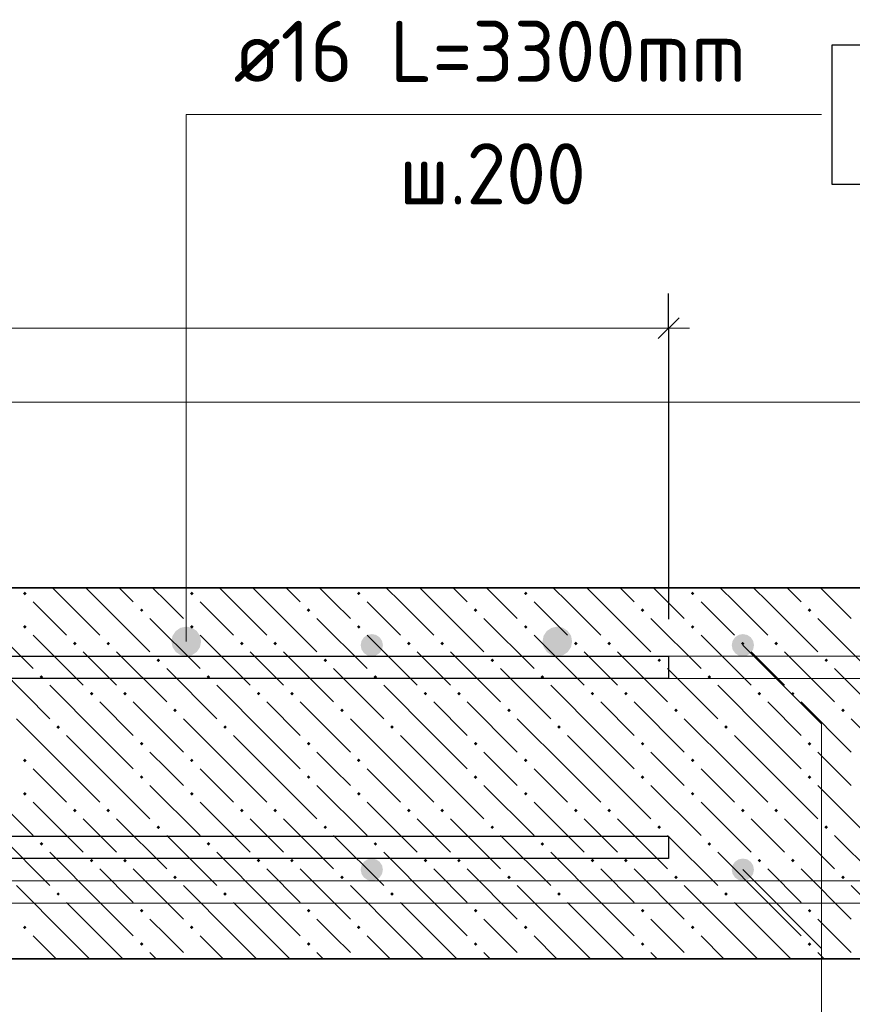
# Model space of a CAD drawing. Header units: millimetres. Extents: x 0 to 42000, y 0 to 29700.
# Tile 11 of 25: x 14891 to 17883, y 18137 to 21676. Entities that reach past the tile are written whole.
import ezdxf

# ---------------------------------------------------------------- set-up
doc = ezdxf.new("R2010")
doc.units = ezdxf.units.MM
for name, color, linetype, lineweight in [('Standard', 7, 'Continuous', 25), ('ДОП Верх по У', 7, 'Continuous', 18), ('ЖБ Перекрытие верхний уровень', 7, 'Continuous', 18), ('Размерная линия_ общее', 7, 'Continuous', 13), ('Ребро вкладыша арматура S1', 7, 'Continuous', 25), ('Фоновоя арматура Х1', 7, 'Continuous', 25)]:
    doc.layers.add(name, color=color, linetype=linetype, lineweight=lineweight)
doc.styles.add('ISOCPEUR', font='txt')

msp = doc.modelspace()

# ---------------------------------------------------------------- hatches: boundary and pattern name
at = {"layer": 'ДОП Верх по У', "linetype": 'Continuous', "lineweight": 25, "transparency": 33554687}
for points in [[(15543, 19441), (15538.9, 19461.4), (15527.4, 19478.7), (15510.1, 19490.3), (15489.7, 19494.3), (15469.3, 19490.3), (15452, 19478.7), (15440.4, 19461.4), (15436.3, 19441), (15440.4, 19420.6), (15452, 19403.3), (15469.3, 19391.7), (15489.7, 19387.7), (15510.1, 19391.7), (15527.4, 19403.3), (15538.9, 19420.6)], [(16876.3, 19441), (16872.3, 19461.4), (16860.7, 19478.7), (16843.4, 19490.3), (16823, 19494.3), (16802.6, 19490.3), (16785.3, 19478.7), (16773.7, 19461.4), (16769.7, 19441), (16773.7, 19420.6), (16785.3, 19403.3), (16802.6, 19391.7), (16823, 19387.7), (16843.4, 19391.7), (16860.7, 19403.3), (16872.3, 19420.6)]]:
    msp.add_hatch(color=7, dxfattribs=at).paths.add_polyline_path(points)
at = {"layer": 'ЖБ Перекрытие верхний уровень', "linetype": 'Continuous', "lineweight": 18, "transparency": 33554687}
for points in [[(14902.8, 19613.5), (14909.3, 19620), (14915.8, 19613.5), (14909.3, 19607)], [(15502.8, 19613.5), (15509.3, 19620), (15515.8, 19613.5), (15509.3, 19607)], [(16102.8, 19613.5), (16109.3, 19620), (16115.8, 19613.5), (16109.3, 19607)], [(16702.8, 19613.5), (16709.3, 19620), (16715.8, 19613.5), (16709.3, 19607)], [(17302.8, 19613.5), (17309.3, 19620), (17315.8, 19613.5), (17309.3, 19607)], [(15322.8, 19553.5), (15329.3, 19560), (15335.8, 19553.5), (15329.3, 19547)], [(15922.8, 19553.5), (15929.3, 19560), (15935.8, 19553.5), (15929.3, 19547)], [(16522.8, 19553.5), (16529.3, 19560), (16535.8, 19553.5), (16529.3, 19547)], [(17122.8, 19553.5), (17129.3, 19560), (17135.8, 19553.5), (17129.3, 19547)], [(17722.8, 19553.5), (17729.3, 19560), (17735.8, 19553.5), (17729.3, 19547)], [(14902.8, 19493.5), (14909.3, 19500), (14915.8, 19493.5), (14909.3, 19487)], [(15502.8, 19493.5), (15509.3, 19500), (15515.8, 19493.5), (15509.3, 19487)], [(16102.8, 19493.5), (16109.3, 19500), (16115.8, 19493.5), (16109.3, 19487)], [(16702.8, 19493.5), (16709.3, 19500), (16715.8, 19493.5), (16709.3, 19487)], [(17302.8, 19493.5), (17309.3, 19500), (17315.8, 19493.5), (17309.3, 19487)], [(15082.8, 19433.5), (15089.3, 19440), (15095.8, 19433.5), (15089.3, 19427)], [(15202.8, 19433.5), (15209.3, 19440), (15215.8, 19433.5), (15209.3, 19427)], [(15682.8, 19433.5), (15689.3, 19440), (15695.8, 19433.5), (15689.3, 19427)], [(15802.8, 19433.5), (15809.3, 19440), (15815.8, 19433.5), (15809.3, 19427)], [(16282.8, 19433.5), (16289.3, 19440), (16295.8, 19433.5), (16289.3, 19427)], [(16402.8, 19433.5), (16409.3, 19440), (16415.8, 19433.5), (16409.3, 19427)], [(16882.8, 19433.5), (16889.3, 19440), (16895.8, 19433.5), (16889.3, 19427)], [(17002.8, 19433.5), (17009.3, 19440), (17015.8, 19433.5), (17009.3, 19427)], [(17482.8, 19433.5), (17489.3, 19440), (17495.8, 19433.5), (17489.3, 19427)], [(17602.8, 19433.5), (17609.3, 19440), (17615.8, 19433.5), (17609.3, 19427)], [(15382.8, 19373.5), (15389.3, 19380), (15395.8, 19373.5), (15389.3, 19367)], [(15982.8, 19373.5), (15989.3, 19380), (15995.8, 19373.5), (15989.3, 19367)], [(16582.8, 19373.5), (16589.3, 19380), (16595.8, 19373.5), (16589.3, 19367)], [(17182.8, 19373.5), (17189.3, 19380), (17195.8, 19373.5), (17189.3, 19367)], [(17782.8, 19373.5), (17789.3, 19380), (17795.8, 19373.5), (17789.3, 19367)], [(14962.8, 19313.5), (14969.3, 19320), (14975.8, 19313.5), (14969.3, 19307)], [(15562.8, 19313.5), (15569.3, 19320), (15575.8, 19313.5), (15569.3, 19307)], [(16162.8, 19313.5), (16169.3, 19320), (16175.8, 19313.5), (16169.3, 19307)], [(16762.8, 19313.5), (16769.3, 19320), (16775.8, 19313.5), (16769.3, 19307)], [(17362.8, 19313.5), (17369.3, 19320), (17375.8, 19313.5), (17369.3, 19307)], [(15142.8, 19253.5), (15149.3, 19260), (15155.8, 19253.5), (15149.3, 19247)], [(15262.8, 19253.5), (15269.3, 19260), (15275.8, 19253.5), (15269.3, 19247)], [(15742.8, 19253.5), (15749.3, 19260), (15755.8, 19253.5), (15749.3, 19247)], [(15862.8, 19253.5), (15869.3, 19260), (15875.8, 19253.5), (15869.3, 19247)], [(16342.8, 19253.5), (16349.3, 19260), (16355.8, 19253.5), (16349.3, 19247)], [(16462.8, 19253.5), (16469.3, 19260), (16475.8, 19253.5), (16469.3, 19247)], [(16942.8, 19253.5), (16949.3, 19260), (16955.8, 19253.5), (16949.3, 19247)], [(17062.8, 19253.5), (17069.3, 19260), (17075.8, 19253.5), (17069.3, 19247)], [(17542.8, 19253.5), (17549.3, 19260), (17555.8, 19253.5), (17549.3, 19247)], [(17662.8, 19253.5), (17669.3, 19260), (17675.8, 19253.5), (17669.3, 19247)], [(15442.8, 19193.5), (15449.3, 19200), (15455.8, 19193.5), (15449.3, 19187)], [(16042.8, 19193.5), (16049.3, 19200), (16055.8, 19193.5), (16049.3, 19187)], [(16642.8, 19193.5), (16649.3, 19200), (16655.8, 19193.5), (16649.3, 19187)], [(17242.8, 19193.5), (17249.3, 19200), (17255.8, 19193.5), (17249.3, 19187)], [(17842.8, 19193.5), (17849.3, 19200), (17855.8, 19193.5), (17849.3, 19187)], [(15022.8, 19133.5), (15029.3, 19140), (15035.8, 19133.5), (15029.3, 19127)], [(15622.8, 19133.5), (15629.3, 19140), (15635.8, 19133.5), (15629.3, 19127)], [(16222.8, 19133.5), (16229.3, 19140), (16235.8, 19133.5), (16229.3, 19127)], [(16822.8, 19133.5), (16829.3, 19140), (16835.8, 19133.5), (16829.3, 19127)], [(17422.8, 19133.5), (17429.3, 19140), (17435.8, 19133.5), (17429.3, 19127)], [(15322.8, 19073.5), (15329.3, 19080), (15335.8, 19073.5), (15329.3, 19067)], [(15922.8, 19073.5), (15929.3, 19080), (15935.8, 19073.5), (15929.3, 19067)], [(16522.8, 19073.5), (16529.3, 19080), (16535.8, 19073.5), (16529.3, 19067)], [(17122.8, 19073.5), (17129.3, 19080), (17135.8, 19073.5), (17129.3, 19067)], [(17722.8, 19073.5), (17729.3, 19080), (17735.8, 19073.5), (17729.3, 19067)], [(14902.8, 19013.5), (14909.3, 19020), (14915.8, 19013.5), (14909.3, 19007)], [(15502.8, 19013.5), (15509.3, 19020), (15515.8, 19013.5), (15509.3, 19007)], [(16102.8, 19013.5), (16109.3, 19020), (16115.8, 19013.5), (16109.3, 19007)], [(16702.8, 19013.5), (16709.3, 19020), (16715.8, 19013.5), (16709.3, 19007)], [(17302.8, 19013.5), (17309.3, 19020), (17315.8, 19013.5), (17309.3, 19007)], [(15322.8, 18953.5), (15329.3, 18960), (15335.8, 18953.5), (15329.3, 18947)], [(15922.8, 18953.5), (15929.3, 18960), (15935.8, 18953.5), (15929.3, 18947)], [(16522.8, 18953.5), (16529.3, 18960), (16535.8, 18953.5), (16529.3, 18947)], [(17122.8, 18953.5), (17129.3, 18960), (17135.8, 18953.5), (17129.3, 18947)], [(17722.8, 18953.5), (17729.3, 18960), (17735.8, 18953.5), (17729.3, 18947)], [(14902.8, 18893.5), (14909.3, 18900), (14915.8, 18893.5), (14909.3, 18887)], [(15502.8, 18893.5), (15509.3, 18900), (15515.8, 18893.5), (15509.3, 18887)], [(16102.8, 18893.5), (16109.3, 18900), (16115.8, 18893.5), (16109.3, 18887)], [(16702.8, 18893.5), (16709.3, 18900), (16715.8, 18893.5), (16709.3, 18887)], [(17302.8, 18893.5), (17309.3, 18900), (17315.8, 18893.5), (17309.3, 18887)], [(15082.8, 18833.5), (15089.3, 18840), (15095.8, 18833.5), (15089.3, 18827)], [(15202.8, 18833.5), (15209.3, 18840), (15215.8, 18833.5), (15209.3, 18827)], [(15682.8, 18833.5), (15689.3, 18840), (15695.8, 18833.5), (15689.3, 18827)], [(15802.8, 18833.5), (15809.3, 18840), (15815.8, 18833.5), (15809.3, 18827)], [(16282.8, 18833.5), (16289.3, 18840), (16295.8, 18833.5), (16289.3, 18827)], [(16402.8, 18833.5), (16409.3, 18840), (16415.8, 18833.5), (16409.3, 18827)], [(16882.8, 18833.5), (16889.3, 18840), (16895.8, 18833.5), (16889.3, 18827)], [(17002.8, 18833.5), (17009.3, 18840), (17015.8, 18833.5), (17009.3, 18827)], [(17482.8, 18833.5), (17489.3, 18840), (17495.8, 18833.5), (17489.3, 18827)], [(17602.8, 18833.5), (17609.3, 18840), (17615.8, 18833.5), (17609.3, 18827)], [(15382.8, 18773.5), (15389.3, 18780), (15395.8, 18773.5), (15389.3, 18767)], [(15982.8, 18773.5), (15989.3, 18780), (15995.8, 18773.5), (15989.3, 18767)], [(16582.8, 18773.5), (16589.3, 18780), (16595.8, 18773.5), (16589.3, 18767)], [(17182.8, 18773.5), (17189.3, 18780), (17195.8, 18773.5), (17189.3, 18767)], [(17782.8, 18773.5), (17789.3, 18780), (17795.8, 18773.5), (17789.3, 18767)], [(14962.8, 18713.5), (14969.3, 18720), (14975.8, 18713.5), (14969.3, 18707)], [(15562.8, 18713.5), (15569.3, 18720), (15575.8, 18713.5), (15569.3, 18707)], [(16162.8, 18713.5), (16169.3, 18720), (16175.8, 18713.5), (16169.3, 18707)], [(16762.8, 18713.5), (16769.3, 18720), (16775.8, 18713.5), (16769.3, 18707)], [(17362.8, 18713.5), (17369.3, 18720), (17375.8, 18713.5), (17369.3, 18707)], [(15142.8, 18653.5), (15149.3, 18660), (15155.8, 18653.5), (15149.3, 18647)], [(15262.8, 18653.5), (15269.3, 18660), (15275.8, 18653.5), (15269.3, 18647)], [(15742.8, 18653.5), (15749.3, 18660), (15755.8, 18653.5), (15749.3, 18647)], [(15862.8, 18653.5), (15869.3, 18660), (15875.8, 18653.5), (15869.3, 18647)], [(16342.8, 18653.5), (16349.3, 18660), (16355.8, 18653.5), (16349.3, 18647)], [(16462.8, 18653.5), (16469.3, 18660), (16475.8, 18653.5), (16469.3, 18647)], [(16942.8, 18653.5), (16949.3, 18660), (16955.8, 18653.5), (16949.3, 18647)], [(17062.8, 18653.5), (17069.3, 18660), (17075.8, 18653.5), (17069.3, 18647)], [(17542.8, 18653.5), (17549.3, 18660), (17555.8, 18653.5), (17549.3, 18647)], [(17662.8, 18653.5), (17669.3, 18660), (17675.8, 18653.5), (17669.3, 18647)], [(15442.8, 18593.5), (15449.3, 18600), (15455.8, 18593.5), (15449.3, 18587)], [(16042.8, 18593.5), (16049.3, 18600), (16055.8, 18593.5), (16049.3, 18587)], [(16642.8, 18593.5), (16649.3, 18600), (16655.8, 18593.5), (16649.3, 18587)], [(17242.8, 18593.5), (17249.3, 18600), (17255.8, 18593.5), (17249.3, 18587)], [(17842.8, 18593.5), (17849.3, 18600), (17855.8, 18593.5), (17849.3, 18587)], [(15022.8, 18533.5), (15029.3, 18540), (15035.8, 18533.5), (15029.3, 18527)], [(15622.8, 18533.5), (15629.3, 18540), (15635.8, 18533.5), (15629.3, 18527)], [(16222.8, 18533.5), (16229.3, 18540), (16235.8, 18533.5), (16229.3, 18527)], [(16822.8, 18533.5), (16829.3, 18540), (16835.8, 18533.5), (16829.3, 18527)], [(17422.8, 18533.5), (17429.3, 18540), (17435.8, 18533.5), (17429.3, 18527)], [(15322.8, 18473.5), (15329.3, 18480), (15335.8, 18473.5), (15329.3, 18467)], [(15922.8, 18473.5), (15929.3, 18480), (15935.8, 18473.5), (15929.3, 18467)], [(16522.8, 18473.5), (16529.3, 18480), (16535.8, 18473.5), (16529.3, 18467)], [(17122.8, 18473.5), (17129.3, 18480), (17135.8, 18473.5), (17129.3, 18467)], [(17722.8, 18473.5), (17729.3, 18480), (17735.8, 18473.5), (17729.3, 18467)], [(14902.8, 18413.5), (14909.3, 18420), (14915.8, 18413.5), (14909.3, 18407)], [(15502.8, 18413.5), (15509.3, 18420), (15515.8, 18413.5), (15509.3, 18407)], [(16102.8, 18413.5), (16109.3, 18420), (16115.8, 18413.5), (16109.3, 18407)], [(16702.8, 18413.5), (16709.3, 18420), (16715.8, 18413.5), (16709.3, 18407)], [(17302.8, 18413.5), (17309.3, 18420), (17315.8, 18413.5), (17309.3, 18407)], [(15322.8, 18353.5), (15329.3, 18360), (15335.8, 18353.5), (15329.3, 18347)], [(15922.8, 18353.5), (15929.3, 18360), (15935.8, 18353.5), (15929.3, 18347)], [(16522.8, 18353.5), (16529.3, 18360), (16535.8, 18353.5), (16529.3, 18347)], [(17122.8, 18353.5), (17129.3, 18360), (17135.8, 18353.5), (17129.3, 18347)], [(17722.8, 18353.5), (17729.3, 18360), (17735.8, 18353.5), (17729.3, 18347)]]:
    msp.add_hatch(color=7, dxfattribs=at).paths.add_polyline_path(points, flags=16)
at = {"layer": 'Фоновоя арматура Х1', "linetype": 'Continuous', "lineweight": 18, "transparency": 33554687}
for points in [[(16196.3, 19427.7), (16193.3, 19443), (16184.6, 19456), (16171.6, 19464.6), (16156.3, 19467.7), (16141, 19464.6), (16128.1, 19456), (16119.4, 19443), (16116.3, 19427.7), (16119.4, 19412.4), (16128.1, 19399.4), (16141, 19390.7), (16156.3, 19387.7), (16171.6, 19390.7), (16184.6, 19399.4), (16193.3, 19412.4)], [(17529.7, 19427.7), (17526.6, 19443), (17518, 19456), (17505, 19464.6), (17489.7, 19467.7), (17474.4, 19464.6), (17461.4, 19456), (17452.7, 19443), (17449.7, 19427.7), (17452.7, 19412.4), (17461.4, 19399.4), (17474.4, 19390.7), (17489.7, 19387.7), (17505, 19390.7), (17518, 19399.4), (17526.6, 19412.4)], [(16196.3, 18621), (16193.3, 18636.3), (16184.6, 18649.3), (16171.6, 18658), (16156.3, 18661), (16141, 18658), (16128.1, 18649.3), (16119.4, 18636.3), (16116.3, 18621), (16119.4, 18605.7), (16128.1, 18592.7), (16141, 18584), (16156.3, 18581), (16171.6, 18584), (16184.6, 18592.7), (16193.3, 18605.7)], [(17529.7, 18621), (17526.6, 18636.3), (17518, 18649.3), (17505, 18658), (17489.7, 18661), (17474.4, 18658), (17461.4, 18649.3), (17452.7, 18636.3), (17449.7, 18621), (17452.7, 18605.7), (17461.4, 18592.7), (17474.4, 18584), (17489.7, 18581), (17505, 18584), (17518, 18592.7), (17526.6, 18605.7)]]:
    msp.add_hatch(color=7, dxfattribs=at).paths.add_polyline_path(points)

# ---------------------------------------------------------------- linework, layer by layer
at = {"layer": 'Standard', "color": 7, "linetype": 'Continuous', "lineweight": 13, "transparency": 33554687}
for points in [[(15489.7, 19441), (15489.7, 21334.3), (17772.7, 21334.3)], [(17489.7, 19427.7), (17772.5, 19144.8), (17772.5, 18204.8)], [(17489.7, 18621), (17772.5, 18338.2), (17772.5, 17417.7), (16004.4, 17417.7)]]:
    msp.add_lwpolyline(points, dxfattribs=at)
at = {"layer": 'Standard', "color": 254, "linetype": 'Continuous', "lineweight": 18, "true_color": 0xc4c4ff, "transparency": 33554687}
msp.add_lwpolyline([(2556.3, 17634.3), (21591.7, 17634.3), (21591.7, 20301), (2556.3, 20301), (2556.3, 17634.3)], dxfattribs=at)
at = {"layer": 'ДОП Верх по У', "color": 7, "linetype": 'Continuous', "lineweight": 25, "transparency": 33554687}
msp.add_lwpolyline([(17809.7, 21084.3), (18269.7, 21084.3), (18269.7, 21584.3), (17809.7, 21584.3), (17809.7, 21084.3)], dxfattribs=at)
at = {"layer": 'ЖБ Перекрытие верхний уровень', "color": 7, "linetype": 'Continuous', "lineweight": 35, "transparency": 33554687}
for p, q in [((20925, 19634.3), (3223, 19634.3)), ((3223, 18301), (20925, 18301))]:
    msp.add_line(p, q, dxfattribs=at)
at = {"layer": 'ЖБ Перекрытие верхний уровень', "color": 9, "linetype": 'Continuous', "lineweight": 18, "true_color": 0xc7c7c7, "transparency": 33554687}
for p, q in [((15059.3, 19583.5), (15008.5, 19634.3)), ((15128.5, 19634.3), (15179.3, 19583.5)), ((15248.5, 19634.3), (15299.3, 19583.5)), ((15419.3, 19583.5), (15368.5, 19634.3)), ((15659.3, 19583.5), (15608.5, 19634.3)), ((15728.5, 19634.3), (15779.3, 19583.5)), ((15848.5, 19634.3), (15899.3, 19583.5)), ((16019.3, 19583.5), (15968.5, 19634.3)), ((16259.3, 19583.5), (16208.5, 19634.3)), ((16328.5, 19634.3), (16379.3, 19583.5)), ((16448.5, 19634.3), (16499.3, 19583.5)), ((16619.3, 19583.5), (16568.5, 19634.3)), ((16859.3, 19583.5), (16808.5, 19634.3)), ((16928.5, 19634.3), (16979.3, 19583.5)), ((17048.5, 19634.3), (17099.3, 19583.5)), ((17219.3, 19583.5), (17168.5, 19634.3)), ((17459.3, 19583.5), (17408.5, 19634.3)), ((17528.5, 19634.3), (17579.3, 19583.5)), ((17648.5, 19634.3), (17699.3, 19583.5)), ((17819.3, 19583.5), (17768.5, 19634.3)), ((14939.3, 19583.5), (15059.3, 19463.5)), ((15059.3, 19583.5), (15179.3, 19463.5)), ((15179.3, 19583.5), (15359.3, 19403.5)), ((15479.3, 19523.5), (15419.3, 19583.5)), ((15539.3, 19583.5), (15659.3, 19463.5)), ((15659.3, 19583.5), (15779.3, 19463.5)), ((15779.3, 19583.5), (15959.3, 19403.5)), ((16079.3, 19523.5), (16019.3, 19583.5)), ((16139.3, 19583.5), (16259.3, 19463.5)), ((16259.3, 19583.5), (16379.3, 19463.5)), ((16379.3, 19583.5), (16559.3, 19403.5)), ((16679.3, 19523.5), (16619.3, 19583.5)), ((16739.3, 19583.5), (16859.3, 19463.5)), ((16859.3, 19583.5), (16979.3, 19463.5)), ((16979.3, 19583.5), (17159.3, 19403.5)), ((17279.3, 19523.5), (17219.3, 19583.5)), ((17339.3, 19583.5), (17459.3, 19463.5)), ((17459.3, 19583.5), (17579.3, 19463.5)), ((17579.3, 19583.5), (17759.3, 19403.5)), ((17879.3, 19523.5), (17819.3, 19583.5)), ((14759.3, 19523.5), (14939.3, 19343.5)), ((15359.3, 19523.5), (15539.3, 19343.5)), ((15959.3, 19523.5), (16139.3, 19343.5)), ((16559.3, 19523.5), (16739.3, 19343.5)), ((17159.3, 19523.5), (17339.3, 19343.5)), ((17759.3, 19523.5), (17939.3, 19343.5)), ((14939.3, 19463.5), (15119.3, 19283.5)), ((15539.3, 19463.5), (15719.3, 19283.5)), ((16139.3, 19463.5), (16319.3, 19283.5)), ((16739.3, 19463.5), (16919.3, 19283.5)), ((17339.3, 19463.5), (17519.3, 19283.5)), ((15179.3, 19343.5), (15119.3, 19403.5)), ((15239.3, 19403.5), (15419.3, 19223.5)), ((15779.3, 19343.5), (15719.3, 19403.5)), ((15839.3, 19403.5), (16019.3, 19223.5)), ((16379.3, 19343.5), (16319.3, 19403.5)), ((16439.3, 19403.5), (16619.3, 19223.5)), ((16979.3, 19343.5), (16919.3, 19403.5)), ((17039.3, 19403.5), (17219.3, 19223.5)), ((17579.3, 19343.5), (17519.3, 19403.5)), ((17639.3, 19403.5), (17819.3, 19223.5)), ((14819.3, 19343.5), (14999.3, 19163.5)), ((15239.3, 19283.5), (15179.3, 19343.5)), ((15419.3, 19343.5), (15599.3, 19163.5)), ((15839.3, 19283.5), (15779.3, 19343.5)), ((16019.3, 19343.5), (16199.3, 19163.5)), ((16439.3, 19283.5), (16379.3, 19343.5)), ((16619.3, 19343.5), (16799.3, 19163.5)), ((17039.3, 19283.5), (16979.3, 19343.5)), ((17219.3, 19343.5), (17399.3, 19163.5)), ((17639.3, 19283.5), (17579.3, 19343.5)), ((17819.3, 19343.5), (17999.3, 19163.5)), ((15179.3, 19103.5), (14999.3, 19283.5)), ((15779.3, 19103.5), (15599.3, 19283.5)), ((16379.3, 19103.5), (16199.3, 19283.5)), ((16979.3, 19103.5), (16799.3, 19283.5)), ((17579.3, 19103.5), (17399.3, 19283.5)), ((15179.3, 19223.5), (15299.3, 19103.5)), ((15299.3, 19223.5), (15479.3, 19043.5)), ((15779.3, 19223.5), (15899.3, 19103.5)), ((15899.3, 19223.5), (16079.3, 19043.5)), ((16379.3, 19223.5), (16499.3, 19103.5)), ((16499.3, 19223.5), (16679.3, 19043.5)), ((16979.3, 19223.5), (17099.3, 19103.5)), ((17099.3, 19223.5), (17279.3, 19043.5)), ((17579.3, 19223.5), (17699.3, 19103.5)), ((17699.3, 19223.5), (17879.3, 19043.5)), ((15059.3, 18983.5), (14879.3, 19163.5)), ((15659.3, 18983.5), (15479.3, 19163.5)), ((16259.3, 18983.5), (16079.3, 19163.5)), ((16859.3, 18983.5), (16679.3, 19163.5)), ((17459.3, 18983.5), (17279.3, 19163.5)), ((18059.3, 18983.5), (17879.3, 19163.5)), ((15059.3, 19103.5), (15179.3, 18983.5)), ((15179.3, 19103.5), (15299.3, 18983.5)), ((15659.3, 19103.5), (15779.3, 18983.5)), ((15779.3, 19103.5), (15899.3, 18983.5)), ((16259.3, 19103.5), (16379.3, 18983.5)), ((16379.3, 19103.5), (16499.3, 18983.5)), ((16859.3, 19103.5), (16979.3, 18983.5)), ((16979.3, 19103.5), (17099.3, 18983.5)), ((17459.3, 19103.5), (17579.3, 18983.5)), ((17579.3, 19103.5), (17699.3, 18983.5)), ((15419.3, 18983.5), (15359.3, 19043.5)), ((16019.3, 18983.5), (15959.3, 19043.5)), ((16619.3, 18983.5), (16559.3, 19043.5)), ((17219.3, 18983.5), (17159.3, 19043.5)), ((17819.3, 18983.5), (17759.3, 19043.5)), ((14939.3, 18983.5), (15059.3, 18863.5)), ((15059.3, 18983.5), (15179.3, 18863.5)), ((15179.3, 18983.5), (15359.3, 18803.5)), ((15479.3, 18923.5), (15419.3, 18983.5)), ((15539.3, 18983.5), (15659.3, 18863.5)), ((15659.3, 18983.5), (15779.3, 18863.5)), ((15779.3, 18983.5), (15959.3, 18803.5)), ((16079.3, 18923.5), (16019.3, 18983.5)), ((16139.3, 18983.5), (16259.3, 18863.5)), ((16259.3, 18983.5), (16379.3, 18863.5)), ((16379.3, 18983.5), (16559.3, 18803.5)), ((16679.3, 18923.5), (16619.3, 18983.5)), ((16739.3, 18983.5), (16859.3, 18863.5)), ((16859.3, 18983.5), (16979.3, 18863.5)), ((16979.3, 18983.5), (17159.3, 18803.5)), ((17279.3, 18923.5), (17219.3, 18983.5)), ((17339.3, 18983.5), (17459.3, 18863.5)), ((17459.3, 18983.5), (17579.3, 18863.5)), ((17579.3, 18983.5), (17759.3, 18803.5)), ((17879.3, 18923.5), (17819.3, 18983.5)), ((14759.3, 18923.5), (14939.3, 18743.5)), ((15359.3, 18923.5), (15539.3, 18743.5)), ((15959.3, 18923.5), (16139.3, 18743.5)), ((16559.3, 18923.5), (16739.3, 18743.5)), ((17159.3, 18923.5), (17339.3, 18743.5)), ((17759.3, 18923.5), (17939.3, 18743.5)), ((14939.3, 18863.5), (15119.3, 18683.5)), ((15539.3, 18863.5), (15719.3, 18683.5)), ((16139.3, 18863.5), (16319.3, 18683.5)), ((16739.3, 18863.5), (16919.3, 18683.5)), ((17339.3, 18863.5), (17519.3, 18683.5)), ((15179.3, 18743.5), (15119.3, 18803.5)), ((15239.3, 18803.5), (15419.3, 18623.5)), ((15779.3, 18743.5), (15719.3, 18803.5)), ((15839.3, 18803.5), (16019.3, 18623.5)), ((16379.3, 18743.5), (16319.3, 18803.5)), ((16439.3, 18803.5), (16619.3, 18623.5)), ((16979.3, 18743.5), (16919.3, 18803.5)), ((17039.3, 18803.5), (17219.3, 18623.5)), ((17579.3, 18743.5), (17519.3, 18803.5)), ((17639.3, 18803.5), (17819.3, 18623.5)), ((14819.3, 18743.5), (14999.3, 18563.5)), ((15239.3, 18683.5), (15179.3, 18743.5)), ((15419.3, 18743.5), (15599.3, 18563.5)), ((15839.3, 18683.5), (15779.3, 18743.5)), ((16019.3, 18743.5), (16199.3, 18563.5)), ((16439.3, 18683.5), (16379.3, 18743.5)), ((16619.3, 18743.5), (16799.3, 18563.5)), ((17039.3, 18683.5), (16979.3, 18743.5)), ((17219.3, 18743.5), (17399.3, 18563.5)), ((17639.3, 18683.5), (17579.3, 18743.5)), ((17819.3, 18743.5), (17999.3, 18563.5)), ((15179.3, 18503.5), (14999.3, 18683.5)), ((15779.3, 18503.5), (15599.3, 18683.5)), ((16379.3, 18503.5), (16199.3, 18683.5)), ((16979.3, 18503.5), (16799.3, 18683.5)), ((17579.3, 18503.5), (17399.3, 18683.5)), ((15179.3, 18623.5), (15299.3, 18503.5)), ((15299.3, 18623.5), (15479.3, 18443.5)), ((15779.3, 18623.5), (15899.3, 18503.5)), ((15899.3, 18623.5), (16079.3, 18443.5)), ((16379.3, 18623.5), (16499.3, 18503.5)), ((16499.3, 18623.5), (16679.3, 18443.5)), ((16979.3, 18623.5), (17099.3, 18503.5)), ((17099.3, 18623.5), (17279.3, 18443.5)), ((17579.3, 18623.5), (17699.3, 18503.5)), ((17699.3, 18623.5), (17879.3, 18443.5)), ((15059.3, 18383.5), (14879.3, 18563.5)), ((15659.3, 18383.5), (15479.3, 18563.5)), ((16259.3, 18383.5), (16079.3, 18563.5)), ((16859.3, 18383.5), (16679.3, 18563.5)), ((17459.3, 18383.5), (17279.3, 18563.5)), ((18059.3, 18383.5), (17879.3, 18563.5)), ((15059.3, 18503.5), (15179.3, 18383.5)), ((15179.3, 18503.5), (15299.3, 18383.5)), ((15659.3, 18503.5), (15779.3, 18383.5)), ((15779.3, 18503.5), (15899.3, 18383.5)), ((16259.3, 18503.5), (16379.3, 18383.5)), ((16379.3, 18503.5), (16499.3, 18383.5)), ((16859.3, 18503.5), (16979.3, 18383.5)), ((16979.3, 18503.5), (17099.3, 18383.5)), ((17459.3, 18503.5), (17579.3, 18383.5)), ((17579.3, 18503.5), (17699.3, 18383.5)), ((15419.3, 18383.5), (15359.3, 18443.5)), ((16019.3, 18383.5), (15959.3, 18443.5)), ((16619.3, 18383.5), (16559.3, 18443.5)), ((17219.3, 18383.5), (17159.3, 18443.5)), ((17819.3, 18383.5), (17759.3, 18443.5)), ((14939.3, 18383.5), (15021.8, 18301)), ((15059.3, 18383.5), (15141.8, 18301)), ((15179.3, 18383.5), (15261.8, 18301)), ((15479.3, 18323.5), (15419.3, 18383.5)), ((15539.3, 18383.5), (15621.8, 18301)), ((15659.3, 18383.5), (15741.8, 18301)), ((15779.3, 18383.5), (15861.8, 18301)), ((16079.3, 18323.5), (16019.3, 18383.5)), ((16139.3, 18383.5), (16221.8, 18301)), ((16259.3, 18383.5), (16341.8, 18301)), ((16379.3, 18383.5), (16461.8, 18301)), ((16679.3, 18323.5), (16619.3, 18383.5)), ((16739.3, 18383.5), (16821.8, 18301)), ((16859.3, 18383.5), (16941.8, 18301)), ((16979.3, 18383.5), (17061.8, 18301)), ((17279.3, 18323.5), (17219.3, 18383.5)), ((17339.3, 18383.5), (17421.8, 18301)), ((17459.3, 18383.5), (17541.8, 18301)), ((17579.3, 18383.5), (17661.8, 18301)), ((17879.3, 18323.5), (17819.3, 18383.5)), ((15359.3, 18323.5), (15381.8, 18301)), ((15959.3, 18323.5), (15981.8, 18301)), ((16559.3, 18323.5), (16581.8, 18301)), ((17159.3, 18323.5), (17181.8, 18301)), ((17759.3, 18323.5), (17781.8, 18301))]:
    msp.add_line(p, q, dxfattribs=at)
at = {"layer": 'Размерная линия_ общее', "color": 251, "linetype": 'Continuous', "lineweight": -3, "true_color": 0x656565, "transparency": 33554687}
for q in [(17223, 20692), (17223, 20442), (17223, 19521)]:
    msp.add_line((17223, 20567), q, dxfattribs=at)
at = {"layer": 'Размерная линия_ общее', "color": 251, "linetype": 'Continuous', "lineweight": 25, "true_color": 0x656565, "transparency": 33554687}
msp.add_line((17185.5, 20529.5), (17260.5, 20604.5), dxfattribs=at)
at = {"layer": 'Размерная линия_ общее', "color": 251, "linetype": 'Continuous', "lineweight": 13, "true_color": 0x656565, "transparency": 33554687}
for p, q in [((10556.3, 20567), (17223, 20567)), ((17223, 20567), (17298, 20567))]:
    msp.add_line(p, q, dxfattribs=at)
at = {"layer": 'Ребро вкладыша арматура S1', "color": 7, "linetype": 'Continuous', "lineweight": 25, "transparency": 33554687}
for points in [[(4223, 19387.7), (17223, 19387.7), (17223, 19307.7), (4223, 19307.7), (4223, 19387.7)], [(4223, 19387.7), (17223, 19387.7), (17223, 19307.7), (4223, 19307.7), (4223, 19387.7)], [(4223, 18741), (17223, 18741), (17223, 18661), (4223, 18661), (4223, 18741)], [(4223, 18741), (17223, 18741), (17223, 18661), (4223, 18661), (4223, 18741)]]:
    msp.add_lwpolyline(points, dxfattribs=at)
at = {"layer": 'Фоновоя арматура Х1', "color": 251, "linetype": 'Continuous', "lineweight": 18, "true_color": 0x656565, "transparency": 33554687}
for points in [[(20965.1, 19307.7), (10723, 19307.7), (10723, 19387.7), (20965.1, 19387.7), (20965.1, 19307.7)], [(20965.1, 18501), (10723, 18501), (10723, 18581), (20965.1, 18581), (20965.1, 18501)]]:
    msp.add_lwpolyline(points, dxfattribs=at)

# ---------------------------------------------------------------- texts
at = {"layer": 'ДОП Верх по У', "color": 7, "linetype": 'Continuous', "lineweight": 13, "transparency": 33554687, "char_height": 220, "attachment_point": 7, "style": 'ISOCPEUR'}
for s, insert, width in [('\\W0.96;ø16 L=3300mm ', (15660, 21451.6), 2150.523), ('\\W0.95;ш.200 ', (16254, 21011.6), 962.122)]:
    msp.add_mtext(s, dxfattribs=dict(at, insert=insert, width=width))

doc.saveas('drawing.dxf')
